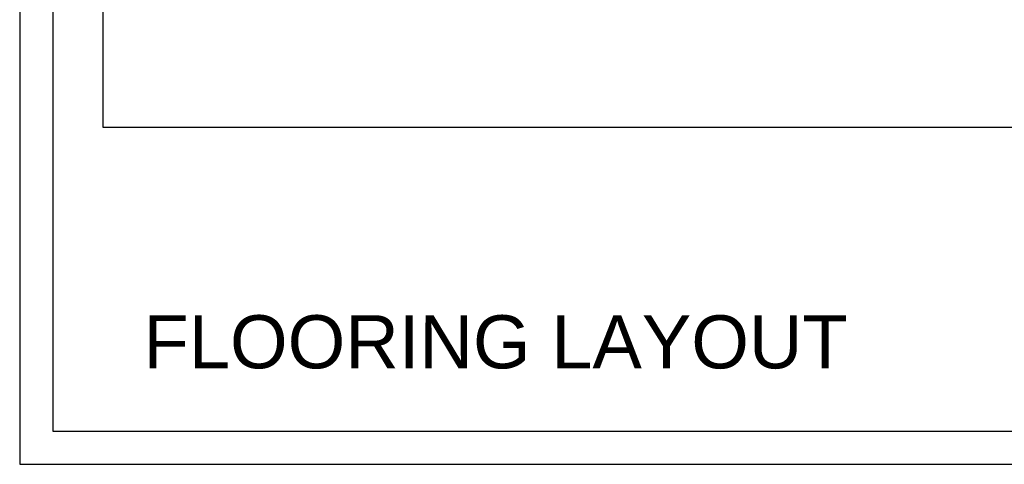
# Model space of a CAD drawing. Header units: millimetres. Extents: x 0 to 2243864, y 0 to 1237228.
# Tile 17 of 30: x 1041861 to 1049283, y 1127952 to 1131300. Entities that reach past the tile are written whole.
import ezdxf

# ---------------------------------------------------------------- set-up
doc = ezdxf.new("R2010")
doc.units = ezdxf.units.MM
doc.header["$LTSCALE"] = 7
doc.layers.add('CT-DIM', color=3, linetype='Continuous')
doc.layers.add('PD_BASE', color=8, linetype='Continuous')
doc.layers.add('PD_025_TEXT', color=61, linetype='Continuous', lineweight=25)
doc.styles.get("Standard").update_dxf_attribs({"font": 'arial.ttf'})

# ---------------------------------------------------------------- blocks, each defined once
blk = doc.blocks.new('KJSDU')
at = {"layer": 'PD_BASE', "color": 251}
for points in [[(1018233.892972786, 1190924.820790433), (1036915.8537489, 1190924.820790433), (1036915.8537489, 1210678.174594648), (1018233.892972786, 1210678.174594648)], [(1018483.892972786, 1191174.820790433), (1036665.8537489, 1191174.820790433), (1036665.8537489, 1210428.174594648), (1018483.892972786, 1210428.174594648)]]:
    blk.add_lwpolyline(points, close=True, dxfattribs=at)
blk = doc.blocks.new("KJSDVYUU'")
at = {"layer": 'CT-DIM', "color": 251}
blk.add_lwpolyline([(983921.4039485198, 1139179.827757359), (999495.873852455, 1139179.827757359), (999495.873852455, 1130487.691409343), (983921.4039485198, 1130487.691409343)], close=True, dxfattribs=at)
at = {"layer": 'PD_BASE', "color": 251}
blk.add_blockref('KJSDU', (-34942.17475392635, -62972.78365732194), dxfattribs=at)

msp = doc.modelspace()

# ---------------------------------------------------------------- block references
at = {"layer": 'PD_BASE', "color": 251}
msp.add_blockref("KJSDVYUU'", (58569.39897801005, 0), dxfattribs=at)

# ---------------------------------------------------------------- texts
at = {"layer": 'PD_025_TEXT', "insert": (1042794.382281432, 1129074.587749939), "char_height": 400, "width": 15751.59344587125, "attachment_point": 1, "rotation": 359.9918668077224}
msp.add_mtext('FLOORING LAYOUT', dxfattribs=at)

doc.saveas('drawing.dxf')
